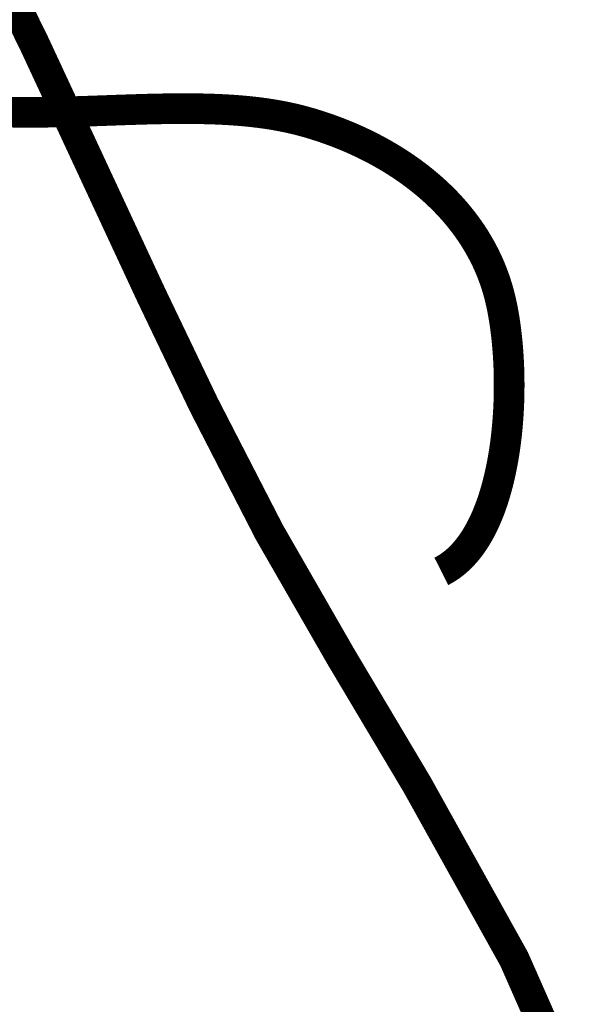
# Model space of a CAD drawing. Header units: metres. Extents: x 149734 to 159069, y 372625 to 380601.
# Tile 24 of 30: x 157323 to 157395, y 377181 to 377307. Entities that reach past the tile are written whole.
import ezdxf

# ---------------------------------------------------------------- set-up
doc = ezdxf.new("R2010")
doc.units = ezdxf.units.M
doc.header["$MEASUREMENT"] = 0
doc.layers.add('Beeklopen', color=7, linetype='Continuous', true_color=0x5291a5)
doc.layers.add('waterlopen', color=7, linetype='Continuous', true_color=0x5291a5)

msp = doc.modelspace()

# ---------------------------------------------------------------- linework, layer by layer
at = {"layer": 'Beeklopen', "const_width": 3.9}
for points in [[(157393.1303759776, 377169.8892010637), (157385.534736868, 377187.130096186), (157373.2025881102, 377209.3141850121), (157363.5228847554, 377225.5905545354), (157354.4115625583, 377241.4535559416), (157346.0753055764, 377257.6782544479), (157339.3408500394, 377271.7499940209), (157324.4940452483, 377303.699904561), (157314.9521312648, 377323.1454296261), (157304.2045602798, 377340.7307981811), (157293.0780685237, 377362.1742691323), (157281.5382086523, 377383.5143980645), (157270.0500197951, 377406.1635260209), (157258.4240415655, 377427.4864312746), (157252.9469140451, 377438.8023834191)], [(157376.2684016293, 377236.4931385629), (157376.2952222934, 377236.506708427), (157376.321994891, 377236.5203713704), (157376.3487194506, 377236.5341272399), (157376.3753960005, 377236.5479758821), (157376.4020245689, 377236.5619171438), (157376.428605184, 377236.5759508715), (157376.4551378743, 377236.590076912), (157376.481622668, 377236.604295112), (157376.5080595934, 377236.6186053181), (157376.5344486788, 377236.6330073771), (157376.5607899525, 377236.6475011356), (157376.5870834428, 377236.6620864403), (157376.613329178, 377236.6767631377), (157376.6395271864, 377236.6915310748), (157376.6656774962, 377236.7063900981), (157376.6917801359, 377236.7213400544), (157376.7178351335, 377236.7363807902), (157376.7438425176, 377236.7515121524), (157376.7698023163, 377236.7667339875), (157376.795714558, 377236.7820461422), (157376.8215792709, 377236.7974484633), (157376.8473964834, 377236.8129407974), (157376.8731662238, 377236.8285229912), (157376.8988885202, 377236.8441948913), (157376.9245634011, 377236.8599563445), (157376.9501908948, 377236.8758071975), (157376.9757710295, 377236.8917472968), (157377.0013038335, 377236.9077764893), (157377.0267893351, 377236.9238946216), (157377.0522275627, 377236.9401015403), (157377.0776185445, 377236.9563970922), (157377.1029623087, 377236.9727811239), (157377.1282588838, 377236.9892534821), (157377.153508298, 377237.0058140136), (157377.1787105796, 377237.0224625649), (157377.2038657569, 377237.0391989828), (157377.2289738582, 377237.0560231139), (157377.2540349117, 377237.0729348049), (157377.2790489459, 377237.0899339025), (157377.3040159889, 377237.1070202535), (157377.3289360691, 377237.1241937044), (157377.3538092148, 377237.141454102), (157377.3786354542, 377237.1588012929), (157377.4034148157, 377237.1762351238), (157377.4281473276, 377237.1937554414), (157377.4528330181, 377237.2113620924), (157377.4774719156, 377237.2290549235), (157377.5020640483, 377237.2468337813), (157377.5266094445, 377237.2646985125), (157377.5511081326, 377237.2826489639), (157377.5755601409, 377237.300684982), (157377.5999654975, 377237.3188064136), (157377.6243242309, 377237.3370131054), (157377.6486363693, 377237.355304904), (157377.672901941, 377237.3736816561), (157377.6971209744, 377237.3921432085), (157377.7212934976, 377237.4106894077), (157377.745419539, 377237.4293201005), (157377.769499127, 377237.4480351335), (157377.7935322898, 377237.4668343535), (157377.8175190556, 377237.4857176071), (157377.8414594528, 377237.504684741), (157377.8653535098, 377237.5237356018), (157377.8892012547, 377237.5428700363), (157377.9130027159, 377237.5620878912), (157377.9367579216, 377237.581389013), (157377.9604669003, 377237.6007732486), (157377.9841296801, 377237.6202404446), (157378.0077462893, 377237.6397904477), (157378.0313167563, 377237.6594231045), (157378.0548411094, 377237.6791382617), (157378.0783193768, 377237.6989357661), (157378.1017515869, 377237.7188154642), (157378.1251377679, 377237.7387772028), (157378.1484779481, 377237.7588208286), (157378.1717721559, 377237.7789461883), (157378.1950204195, 377237.7991531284), (157378.2182227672, 377237.8194414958), (157378.2413792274, 377237.8398111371), (157378.2644898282, 377237.8602618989), (157378.2875545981, 377237.880793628), (157378.3105735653, 377237.901406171), (157378.3335467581, 377237.9220993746), (157378.3564742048, 377237.9428730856), (157378.3793559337, 377237.9637271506), (157378.4021919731, 377237.9846614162), (157378.4249823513, 377238.0056757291), (157378.4477270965, 377238.0267699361), (157378.4704262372, 377238.0479438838), (157378.4930798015, 377238.0691974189), (157378.5156878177, 377238.090530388), (157378.5382503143, 377238.1119426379), (157378.5607673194, 377238.1334340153), (157378.5832388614, 377238.1550043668), (157378.6056649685, 377238.1766535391), (157378.6280456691, 377238.1983813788), (157378.6503809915, 377238.2201877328), (157378.6726709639, 377238.2420724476), (157378.6949156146, 377238.2640353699), (157378.717114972, 377238.2860763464), (157378.7392690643, 377238.3081952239), (157378.7613779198, 377238.3303918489), (157378.7834415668, 377238.3526660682), (157378.8054600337, 377238.3750177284), (157378.8274333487, 377238.3974466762), (157378.8493615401, 377238.4199527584), (157378.8712446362, 377238.4425358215), (157378.8930826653, 377238.4651957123), (157378.9148756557, 377238.4879322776), (157378.9366236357, 377238.5107453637), (157378.9583266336, 377238.5336348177), (157378.9799846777, 377238.556600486), (157379.0015977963, 377238.5796422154), (157379.0231660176, 377238.6027598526), (157379.0446893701, 377238.6259532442), (157379.0661678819, 377238.6492222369), (157379.0876015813, 377238.6725666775), (157379.1089904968, 377238.6959864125), (157379.1303346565, 377238.7194812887), (157379.1516340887, 377238.7430511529), (157379.1728888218, 377238.7666958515), (157379.194098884, 377238.7904152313), (157379.2363851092, 377238.8380774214), (157379.2784929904, 377238.8860364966), (157379.3204227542, 377238.9342912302), (157379.3621746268, 377238.9828403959), (157379.4037488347, 377239.031682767), (157379.4451456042, 377239.0808171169), (157379.4863651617, 377239.1302422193), (157379.5274077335, 377239.1799568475), (157379.5682735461, 377239.2299597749), (157379.6089628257, 377239.280249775), (157379.6494757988, 377239.3308256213), (157379.6898126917, 377239.3816860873), (157379.7299737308, 377239.4328299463), (157379.7699591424, 377239.4842559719), (157379.809769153, 377239.5359629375), (157379.8494039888, 377239.5879496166), (157379.8888638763, 377239.6402147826), (157379.9281490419, 377239.6927572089), (157379.9672597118, 377239.7455756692), (157380.0061961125, 377239.7986689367), (157380.0449584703, 377239.8520357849), (157380.0835470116, 377239.9056749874), (157380.1219619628, 377239.9595853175), (157380.1602035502, 377240.0137655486), (157380.1982720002, 377240.0682144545), (157380.2361675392, 377240.1229308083), (157380.2738903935, 377240.1779133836), (157380.3114407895, 377240.2331609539), (157380.3488189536, 377240.2886722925), (157380.3860251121, 377240.3444461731), (157380.4230594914, 377240.4004813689), (157380.4599223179, 377240.4567766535), (157380.4966138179, 377240.5133308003), (157380.5331342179, 377240.5701425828), (157380.5694837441, 377240.6272107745), (157380.605662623, 377240.6845341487), (157380.6416710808, 377240.742111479), (157380.6775093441, 377240.7999415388), (157380.7131776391, 377240.8580231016), (157380.7486761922, 377240.9163549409), (157380.7840052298, 377240.9749358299), (157380.8191649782, 377241.0337645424), (157380.8541556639, 377241.0928398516), (157380.8889775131, 377241.1521605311), (157380.9236307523, 377241.2117253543), (157380.9581156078, 377241.2715330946), (157380.992432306, 377241.3315825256), (157381.0265810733, 377241.3918724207), (157381.060562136, 377241.4524015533), (157381.0943757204, 377241.5131686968), (157381.1280220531, 377241.5741726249), (157381.1615013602, 377241.6354121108), (157381.1948138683, 377241.6968859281), (157381.2279598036, 377241.7585928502), (157381.2609393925, 377241.8205316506), (157381.2937528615, 377241.8827011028), (157381.3264004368, 377241.94509998), (157381.3588823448, 377242.007727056), (157381.3911988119, 377242.0705811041), (157381.4233500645, 377242.1336608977), (157381.455336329, 377242.1969652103), (157381.4871578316, 377242.2604928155), (157381.5188147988, 377242.3242424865), (157381.550307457, 377242.3882129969), (157381.5816360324, 377242.4524031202), (157381.6128007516, 377242.5168116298), (157381.6438018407, 377242.5814372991), (157381.6746395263, 377242.6462789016), (157381.7053140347, 377242.7113352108), (157381.7358255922, 377242.7766050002), (157381.7661744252, 377242.8420870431), (157381.7963607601, 377242.907780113), (157381.8263848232, 377242.9736829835), (157381.856246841, 377243.0397944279), (157381.8859470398, 377243.1061132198), (157381.9154856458, 377243.1726381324), (157381.9448628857, 377243.2393679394), (157381.9740789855, 377243.3063014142), (157382.0031341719, 377243.3734373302), (157382.0320286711, 377243.440774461), (157382.0607627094, 377243.5083115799), (157382.0893365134, 377243.5760474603), (157382.1177503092, 377243.6439808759), (157382.1460043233, 377243.7121106), (157382.1740987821, 377243.780435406), (157382.2020339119, 377243.8489540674), (157382.2298099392, 377243.9176653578), (157382.2574270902, 377243.9865680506), (157382.2848855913, 377244.0556609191), (157382.3121856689, 377244.1249427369), (157382.3393275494, 377244.1944122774), (157382.3663114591, 377244.264068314), (157382.3931376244, 377244.3339096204), (157382.4198062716, 377244.4039349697), (157382.4463176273, 377244.4741431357), (157382.4726719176, 377244.5445328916), (157382.498869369, 377244.615103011), (157382.5249102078, 377244.6858522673), (157382.5507946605, 377244.756779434), (157382.5765229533, 377244.8278832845), (157382.6020953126, 377244.8991625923), (157382.6275119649, 377244.9706161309), (157382.6527731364, 377245.0422426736), (157382.6778790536, 377245.114040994), (157382.7028299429, 377245.1860098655), (157382.7276260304, 377245.2581480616), (157382.7522675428, 377245.3304543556), (157382.7767547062, 377245.4029275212), (157382.8010877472, 377245.4755663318), (157382.8252668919, 377245.5483695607), (157382.849292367, 377245.6213359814), (157382.8731643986, 377245.6944643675), (157382.8968832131, 377245.7677534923), (157382.920449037, 377245.8412021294), (157382.9438620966, 377245.9148090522), (157382.9671226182, 377245.9885730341), (157382.9902308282, 377246.0624928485), (157383.0131869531, 377246.136567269), (157383.0359912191, 377246.2107950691), (157383.0586438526, 377246.2851750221), (157383.08114508, 377246.3597059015), (157383.1034951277, 377246.4343864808), (157383.125694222, 377246.5092155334), (157383.1477425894, 377246.5841918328), (157383.1696404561, 377246.6593141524), (157383.1913880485, 377246.7345812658), (157383.212985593, 377246.8099919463), (157383.234433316, 377246.8855449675), (157383.2557314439, 377246.9612391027), (157383.2768802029, 377247.0370731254), (157383.2978798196, 377247.1130458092), (157383.3187305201, 377247.1891559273), (157383.339432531, 377247.2654022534), (157383.3599860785, 377247.3417835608), (157383.3803913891, 377247.4182986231), (157383.4006486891, 377247.4949462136), (157383.4207582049, 377247.5717251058), (157383.4407201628, 377247.6486340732), (157383.4605347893, 377247.7256718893), (157383.4802023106, 377247.8028373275), (157383.4997229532, 377247.8801291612), (157383.5190969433, 377247.9575461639), (157383.5383245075, 377248.0350871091), (157383.5574058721, 377248.1127507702), (157383.5763412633, 377248.1905359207), (157383.5951309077, 377248.268441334), (157383.6137750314, 377248.3464657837), (157383.6322738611, 377248.424608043), (157383.6506276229, 377248.5028668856), (157383.6688365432, 377248.5812410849), (157383.6869008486, 377248.6597294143), (157383.7048207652, 377248.7383306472), (157383.7225965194, 377248.8170435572), (157383.7402283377, 377248.8958669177), (157383.7577164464, 377248.9747995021), (157383.7750610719, 377249.0538400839), (157383.7922624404, 377249.1329874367), (157383.8093207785, 377249.2122403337), (157383.8262363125, 377249.2915975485), (157383.8430092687, 377249.3710578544), (157383.8596398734, 377249.4506200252), (157383.8761283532, 377249.530282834), (157383.8924749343, 377249.6100450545), (157383.9086798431, 377249.68990546), (157383.924743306, 377249.769862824), (157383.9406655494, 377249.8499159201), (157383.9564467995, 377249.9300635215), (157383.9720872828, 377250.0103044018), (157383.9875872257, 377250.0906373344), (157384.0029468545, 377250.1710610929), (157384.0181663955, 377250.2515744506), (157384.0332460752, 377250.332176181), (157384.0481861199, 377250.4128650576), (157384.062986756, 377250.4936398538), (157384.0776482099, 377250.5744993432), (157384.0921707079, 377250.655442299), (157384.1065544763, 377250.7364674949), (157384.1207997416, 377250.8175737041), (157384.1349067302, 377250.8987597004), (157384.1488756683, 377250.9800242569), (157384.1627067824, 377251.0613661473), (157384.1764002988, 377251.142784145), (157384.1899564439, 377251.2242770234), (157384.2033754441, 377251.305843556), (157384.2166575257, 377251.3874825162), (157384.2298029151, 377251.4691926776), (157384.2428118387, 377251.5509728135), (157384.2556845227, 377251.6328216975), (157384.2684211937, 377251.7147381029), (157384.281022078, 377251.7967208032), (157384.2934874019, 377251.8787685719), (157384.3058173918, 377251.9608801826), (157384.318012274, 377252.0430544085), (157384.330072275, 377252.1252900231), (157384.3419976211, 377252.2075858), (157384.3537885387, 377252.2899405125), (157384.3654452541, 377252.3723529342), (157384.3769679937, 377252.4548218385), (157384.3883569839, 377252.5373459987), (157384.3996124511, 377252.6199241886), (157384.4107346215, 377252.7025551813), (157384.4217237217, 377252.7852377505), (157384.4325799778, 377252.8679706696), (157384.4433036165, 377252.950752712), (157384.4538948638, 377253.0335826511), (157384.4643539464, 377253.1164592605), (157384.4746810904, 377253.1993813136), (157384.4848765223, 377253.2823475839), (157384.4949404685, 377253.3653568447), (157384.5048731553, 377253.4484078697), (157384.5146748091, 377253.5314994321), (157384.5243456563, 377253.6146303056), (157384.5338859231, 377253.6977992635), (157384.5432958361, 377253.7810050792), (157384.5525756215, 377253.8642465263), (157384.5617255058, 377253.9475223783), (157384.5707457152, 377254.0308314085), (157384.5796364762, 377254.1141723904), (157384.5883980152, 377254.1975440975), (157384.5970305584, 377254.2809453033), (157384.6055343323, 377254.3643747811), (157384.6139095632, 377254.4478313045), (157384.6221564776, 377254.5313136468), (157384.6302753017, 377254.6148205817), (157384.6382662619, 377254.6983508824), (157384.6461295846, 377254.7819033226), (157384.6538654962, 377254.8654766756), (157384.6614742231, 377254.9490697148), (157384.6689559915, 377255.0326812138), (157384.676311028, 377255.1163099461), (157384.6835395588, 377255.1999546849), (157384.6906418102, 377255.2836142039), (157384.6976180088, 377255.3672872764), (157384.7044683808, 377255.450972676), (157384.7111931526, 377255.5346691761), (157384.7177925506, 377255.6183755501), (157384.7242668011, 377255.7020905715), (157384.7306161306, 377255.7858130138), (157384.7368407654, 377255.8695416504), (157384.7429409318, 377255.9532752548), (157384.7489168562, 377256.0370126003), (157384.754768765, 377256.1207524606), (157384.7604968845, 377256.204493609), (157384.7661014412, 377256.288234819), (157384.7715826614, 377256.371974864), (157384.7769407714, 377256.4557125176), (157384.7821759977, 377256.5394465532), (157384.7872885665, 377256.6231757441), (157384.7922787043, 377256.706898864), (157384.7971466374, 377256.7906146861), (157384.8018925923, 377256.8743219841), (157384.8065167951, 377256.9580195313), (157384.8110194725, 377257.0417061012), (157384.8154008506, 377257.1253804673), (157384.8196611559, 377257.209041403), (157384.8238006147, 377257.2926876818), (157384.8278194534, 377257.3763180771), (157384.8317178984, 377257.4599313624), (157384.835496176, 377257.5435263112), (157384.8391545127, 377257.6271016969), (157384.8426931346, 377257.7106562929), (157384.8461122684, 377257.7941888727), (157384.8494121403, 377257.8776982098), (157384.8525929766, 377257.9611830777), (157384.8556550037, 377258.0446422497), (157384.8585984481, 377258.1280744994), (157384.8614235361, 377258.2114786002), (157384.864130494, 377258.2948533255), (157384.8667195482, 377258.3781974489), (157384.8691909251, 377258.4615097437), (157384.8715448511, 377258.5447889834), (157384.8737815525, 377258.6280339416), (157384.8759012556, 377258.7112433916), (157384.8779041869, 377258.7944161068), (157384.8797905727, 377258.8775508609), (157384.8815606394, 377258.9606464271), (157384.8832146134, 377259.043701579), (157384.884752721, 377259.1267150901), (157384.8861751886, 377259.2096857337), (157384.8874822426, 377259.2926122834), (157384.8886741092, 377259.3754935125), (157384.889751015, 377259.4583281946), (157384.8907131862, 377259.5411151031), (157384.8915608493, 377259.6238530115), (157384.8922942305, 377259.7065406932), (157384.8929135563, 377259.7891769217), (157384.8934190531, 377259.8717604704), (157384.8938109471, 377259.9542901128), (157384.8940894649, 377260.0367646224), (157384.8942548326, 377260.1191827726), (157384.8943072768, 377260.2015433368), (157384.8942470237, 377260.2838450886), (157384.8940742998, 377260.3660868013), (157384.8937893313, 377260.4482672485), (157384.8933923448, 377260.5303852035), (157384.8928835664, 377260.6124394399), (157384.8922632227, 377260.6944287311), (157384.89153154, 377260.7763518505), (157384.8906887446, 377260.8582075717), (157384.889735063, 377260.9399946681), (157384.8886707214, 377261.0217119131), (157384.8874959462, 377261.1033580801), (157384.8862109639, 377261.1849319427), (157384.8848160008, 377261.2664322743), (157384.8833112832, 377261.3478578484), (157384.8816970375, 377261.4292074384), (157384.8799734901, 377261.5104798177), (157384.8781408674, 377261.5916737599), (157384.8761993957, 377261.6727880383), (157384.8741493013, 377261.7538214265), (157384.8719908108, 377261.8347726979), (157384.8697241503, 377261.915640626), (157384.8673495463, 377261.9964239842), (157384.8648672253, 377262.0771215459), (157384.8622774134, 377262.1577320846), (157384.8595803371, 377262.2382543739), (157384.8567762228, 377262.318687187), (157384.8538652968, 377262.3990292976), (157384.8508477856, 377262.4792794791), (157384.8477239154, 377262.5594365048), (157384.8444939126, 377262.6394991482), (157384.8411580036, 377262.719466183), (157384.8377164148, 377262.7993363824), (157384.8341693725, 377262.8791085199), (157384.8305171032, 377262.958781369), (157384.8267598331, 377263.0383537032), (157384.8228977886, 377263.1178242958), (157384.8189311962, 377263.1971919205), (157384.8148602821, 377263.2764553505), (157384.8106852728, 377263.3556133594), (157384.8064063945, 377263.4346647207), (157384.8020238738, 377263.5136082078), (157384.7975379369, 377263.592442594), (157384.7929488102, 377263.671166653), (157384.7882567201, 377263.7497791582), (157384.783461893, 377263.828278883), (157384.7785645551, 377263.9066646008), (157384.773564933, 377263.9849350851), (157384.7684632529, 377264.0630891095), (157384.7632597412, 377264.1411254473), (157384.7579546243, 377264.219042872), (157384.7525481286, 377264.296840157), (157384.7470404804, 377264.3745160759), (157384.7414319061, 377264.452069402), (157384.735722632, 377264.5294989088), (157384.7299128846, 377264.6068033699), (157384.7240028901, 377264.6839815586), (157384.717992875, 377264.7610322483), (157384.7118830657, 377264.8379542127), (157384.7056736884, 377264.914746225), (157384.6993649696, 377264.9914070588), (157384.6929571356, 377265.0679354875), (157384.6864504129, 377265.1443302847), (157384.6798450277, 377265.2205902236), (157384.6731412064, 377265.2967140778), (157384.6663391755, 377265.3727006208), (157384.6594391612, 377265.448548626), (157384.6524413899, 377265.5242568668), (157384.6453460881, 377265.5998241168), (157384.638153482, 377265.6752491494), (157384.6308637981, 377265.750530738), (157384.6234772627, 377265.825667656), (157384.6159941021, 377265.900658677), (157384.6084145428, 377265.9755025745), (157384.6007388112, 377266.0501981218), (157384.5929671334, 377266.1247440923), (157384.5850997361, 377266.1991392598), (157384.5771368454, 377266.2733823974), (157384.5690786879, 377266.3474722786), (157384.5609254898, 377266.4214076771), (157384.5526774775, 377266.4951873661), (157384.5443348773, 377266.5688101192), (157384.5358979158, 377266.6422747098), (157384.5273668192, 377266.7155799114), (157384.5187418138, 377266.7887244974), (157384.5100231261, 377266.8617072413), (157384.5012109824, 377266.9345269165), (157384.4923056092, 377267.0071822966), (157384.4833072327, 377267.0796721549), (157384.4742160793, 377267.1519952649), (157384.4650323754, 377267.2241504), (157384.4557563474, 377267.2961363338), (157384.4463882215, 377267.3679518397), (157384.4369282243, 377267.4395956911), (157384.4273765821, 377267.5110666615), (157384.4177335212, 377267.5823635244), (157384.407999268, 377267.6534850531), (157384.3981740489, 377267.7244300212), (157384.3882580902, 377267.7951972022), (157384.3782516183, 377267.8657853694), (157384.3681548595, 377267.9361932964), (157384.3579680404, 377268.0064197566), (157384.3476913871, 377268.0764635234), (157384.3373251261, 377268.1463233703), (157384.3268694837, 377268.2159980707), (157384.3163246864, 377268.2854863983), (157384.3056909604, 377268.3547871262), (157384.2949685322, 377268.4238990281), (157384.2841576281, 377268.4928208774), (157384.2732584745, 377268.5615514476), (157384.2622712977, 377268.630089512), (157384.2511963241, 377268.6984338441), (157384.2400337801, 377268.7665832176), (157384.2287838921, 377268.8345364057), (157384.2174468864, 377268.9022921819), (157384.2060229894, 377268.9698493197), (157384.1945124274, 377269.0372065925), (157384.1829154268, 377269.1043627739), (157384.1712322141, 377269.1713166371), (157384.1594630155, 377269.2380669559), (157384.1476080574, 377269.3046125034), (157384.1356675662, 377269.3709520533), (157384.1236417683, 377269.4370843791), (157384.11153089, 377269.503008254), (157384.0993351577, 377269.5687224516), (157384.0870547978, 377269.6342257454), (157384.0746900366, 377269.6995169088), (157384.0622411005, 377269.7645947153), (157384.0497082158, 377269.8294579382), (157384.037091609, 377269.8941053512), (157384.0243915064, 377269.9585357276), (157384.0116081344, 377270.0227478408), (157383.9987417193, 377270.0867404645), (157383.9857924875, 377270.150512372), (157383.9727606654, 377270.2140623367), (157383.9596464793, 377270.2773891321), (157383.9464501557, 377270.3404915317), (157383.9331719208, 377270.403368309), (157383.919812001, 377270.4660182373), (157383.9063706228, 377270.5284400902), (157383.8928480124, 377270.5906326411), (157383.8792443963, 377270.6525946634), (157383.8655600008, 377270.7143249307), (157383.8517950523, 377270.7758222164), (157383.8379497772, 377270.8370852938), (157383.8240244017, 377270.8981129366), (157383.8100191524, 377270.958903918), (157383.7959342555, 377271.0194570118), (157383.7817699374, 377271.0797709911), (157383.7675264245, 377271.1398446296), (157383.7532039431, 377271.1996767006), (157383.7388027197, 377271.2592659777), (157383.7243229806, 377271.3186112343), (157383.7097649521, 377271.3777112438), (157383.6951288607, 377271.4365647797), (157383.6804149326, 377271.4951706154), (157383.6656233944, 377271.5535275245), (157383.6507544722, 377271.6116342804), (157383.6358083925, 377271.6694896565), (157383.6207853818, 377271.7270924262), (157383.6056856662, 377271.7844413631), (157383.5874312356, 377271.8528158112), (157383.5689993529, 377271.9210917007), (157383.5503903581, 377271.989269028), (157383.5316045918, 377272.0573477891), (157383.5126423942, 377272.1253279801), (157383.4935041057, 377272.1932095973), (157383.4741900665, 377272.2609926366), (157383.4547006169, 377272.3286770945), (157383.4350360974, 377272.3962629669), (157383.4151968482, 377272.4637502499), (157383.3951832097, 377272.5311389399), (157383.3749955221, 377272.5984290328), (157383.3546341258, 377272.665620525), (157383.3340993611, 377272.7327134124), (157383.3133915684, 377272.7997076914), (157383.2925110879, 377272.8666033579), (157383.27145826, 377272.9334004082), (157383.250233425, 377273.0000988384), (157383.2288369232, 377273.0666986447), (157383.2072690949, 377273.1331998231), (157383.1855302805, 377273.19960237), (157383.1636208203, 377273.2659062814), (157383.1415410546, 377273.3321115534), (157383.1192913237, 377273.3982181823), (157383.096871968, 377273.464226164), (157383.0742833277, 377273.530135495), (157383.0515257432, 377273.5959461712), (157383.0285995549, 377273.6616581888), (157383.0055051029, 377273.727271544), (157382.9822427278, 377273.7927862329), (157382.9588127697, 377273.8582022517), (157382.935215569, 377273.9235195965), (157382.911451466, 377273.9887382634), (157382.8875208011, 377274.0538582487), (157382.8634239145, 377274.1188795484), (157382.8391611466, 377274.1838021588), (157382.8147328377, 377274.2486260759), (157382.7901393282, 377274.3133512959), (157382.7653809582, 377274.3779778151), (157382.7404580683, 377274.4425056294), (157382.7153709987, 377274.5069347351), (157382.6901200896, 377274.5712651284), (157382.6647056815, 377274.6354968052), (157382.6391281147, 377274.699629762), (157382.6133877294, 377274.7636639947), (157382.5874848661, 377274.8275994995), (157382.5614198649, 377274.8914362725), (157382.5351930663, 377274.9551743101), (157382.5088048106, 377275.0188136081), (157382.482255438, 377275.0823541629), (157382.4555452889, 377275.1457959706), (157382.4286747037, 377275.2091390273), (157382.4016440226, 377275.2723833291), (157382.374453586, 377275.3355288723), (157382.3471037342, 377275.398575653), (157382.3195948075, 377275.4615236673), (157382.2919271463, 377275.5243729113), (157382.2641010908, 377275.5871233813), (157382.2361169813, 377275.6497750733), (157382.2079751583, 377275.7123279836), (157382.179675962, 377275.7747821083), (157382.1512197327, 377275.8371374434), (157382.1226068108, 377275.8993939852), (157382.0938375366, 377275.9615517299), (157382.0649122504, 377276.0236106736), (157382.0358312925, 377276.0855708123), (157382.0065950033, 377276.1474321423), (157381.977203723, 377276.2091946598), (157381.9476577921, 377276.2708583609), (157381.9179575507, 377276.3324232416), (157381.8881033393, 377276.3938892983), (157381.8580954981, 377276.455256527), (157381.8279343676, 377276.5165249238), (157381.7976202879, 377276.577694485), (157381.7671535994, 377276.6387652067), (157381.7365346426, 377276.6997370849), (157381.7057637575, 377276.760610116), (157381.6748412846, 377276.821384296), (157381.6437675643, 377276.882059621), (157381.6125429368, 377276.9426360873), (157381.5811677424, 377277.003113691), (157381.5496423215, 377277.0634924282), (157381.5179670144, 377277.1237722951), (157381.4861421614, 377277.1839532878), (157381.4541681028, 377277.2440354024), (157381.422045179, 377277.3040186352), (157381.3897737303, 377277.3639029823), (157381.357354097, 377277.4236884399), (157381.3247866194, 377277.483375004), (157381.2920716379, 377277.5429626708), (157381.2592094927, 377277.6024514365), (157381.2262005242, 377277.6618412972), (157381.1930450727, 377277.7211322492), (157381.1597434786, 377277.7803242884), (157381.1262960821, 377277.8394174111), (157381.0927032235, 377277.8984116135), (157381.0589652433, 377277.9573068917), (157381.0250824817, 377278.0161032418), (157380.991055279, 377278.0748006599), (157380.9568839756, 377278.1333991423), (157380.9225689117, 377278.1918986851), (157380.8881104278, 377278.2502992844), (157380.8535088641, 377278.3086009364), (157380.8187645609, 377278.3668036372), (157380.7838778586, 377278.424907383), (157380.7488490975, 377278.4829121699), (157380.7136786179, 377278.5408179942), (157380.6783667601, 377278.5986248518), (157380.6429138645, 377278.656332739), (157380.6073202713, 377278.713941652), (157380.571586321, 377278.7714515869), (157380.5357123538, 377278.8288625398), (157380.49969871, 377278.8861745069), (157380.4635457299, 377278.9433874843), (157380.427253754, 377279.0005014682), (157380.3908231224, 377279.0575164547), (157380.3542541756, 377279.11443244), (157380.3175472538, 377279.1712494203), (157380.2807026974, 377279.2279673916), (157380.2437208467, 377279.2845863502), (157380.206602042, 377279.3411062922), (157380.1693466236, 377279.3975272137), (157380.1319549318, 377279.4538491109), (157380.0944273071, 377279.5100719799), (157380.0567640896, 377279.5661958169), (157380.0189656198, 377279.622220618), (157379.9810322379, 377279.6781463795), (157379.9429642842, 377279.7339730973), (157379.9047620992, 377279.7897007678), (157379.866426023, 377279.845329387), (157379.8279563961, 377279.9008589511), (157379.7893535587, 377279.9562894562), (157379.7506178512, 377280.0116208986), (157379.7117496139, 377280.0668532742), (157379.672749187, 377280.1219865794), (157379.6336169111, 377280.1770208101), (157379.5943531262, 377280.2319559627), (157379.5549581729, 377280.2867920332), (157379.5154323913, 377280.3415290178), (157379.4757761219, 377280.3961669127), (157379.4359897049, 377280.4507057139), (157379.3960734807, 377280.5051454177), (157379.3560277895, 377280.5594860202), (157379.3158529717, 377280.6137275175), (157379.2755493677, 377280.6678699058), (157379.2351173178, 377280.7219131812), (157379.1945571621, 377280.77585734), (157379.1538692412, 377280.8297023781), (157379.1130538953, 377280.8834482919), (157379.0721114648, 377280.9370950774), (157379.0310422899, 377280.9906427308), (157378.9898467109, 377281.0440912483), (157378.9485250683, 377281.0974406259), (157378.9070777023, 377281.1506908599), (157378.8655049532, 377281.2038419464), (157378.8238071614, 377281.2568938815), (157378.7819846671, 377281.3098466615), (157378.7400378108, 377281.3627002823), (157378.6979669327, 377281.4154547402), (157378.6557723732, 377281.4681100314), (157378.6134544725, 377281.5206661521), (157378.571013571, 377281.5731230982), (157378.528450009, 377281.625480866), (157378.4857641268, 377281.6777394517), (157378.4429562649, 377281.7298988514), (157378.4000267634, 377281.7819590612), (157378.3569759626, 377281.8339200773), (157378.3138042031, 377281.8857818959), (157378.2705118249, 377281.9375445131), (157378.2270991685, 377281.989207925), (157378.1835665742, 377282.0407721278), (157378.1399143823, 377282.0922371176), (157378.0961429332, 377282.1436028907), (157378.052252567, 377282.1948694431), (157378.0082436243, 377282.246036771), (157377.9641164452, 377282.2971048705), (157377.9198713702, 377282.3480737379), (157377.8755087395, 377282.3989433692), (157377.8310288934, 377282.4497137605), (157377.7864321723, 377282.5003849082), (157377.7417189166, 377282.5509568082), (157377.6968894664, 377282.6014294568), (157377.6519441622, 377282.6518028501), (157377.6068833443, 377282.7020769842), (157377.5617073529, 377282.7522518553), (157377.5164165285, 377282.8023274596), (157377.4710112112, 377282.8523037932), (157377.4254917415, 377282.9021808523), (157377.3798584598, 377282.9519586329), (157377.3341117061, 377283.0016371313), (157377.288251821, 377283.0512163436), (157377.2422791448, 377283.1006962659), (157377.1961940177, 377283.1500768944), (157377.1499967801, 377283.1993582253), (157377.1036877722, 377283.2485402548), (157377.0572673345, 377283.2976229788), (157377.0107358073, 377283.3466063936), (157376.9640935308, 377283.3954904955), (157376.9173408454, 377283.4442752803), (157376.8704780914, 377283.4929607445), (157376.8235056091, 377283.5415468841), (157376.7764237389, 377283.5900336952), (157376.729232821, 377283.638421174), (157376.6819331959, 377283.6867093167), (157376.6345252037, 377283.7348981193), (157376.5870091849, 377283.7829875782), (157376.5393854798, 377283.8309776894), (157376.4916544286, 377283.878868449), (157376.4438163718, 377283.9266598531), (157376.3958716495, 377283.9743518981), (157376.3478206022, 377284.02194458), (157376.2996635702, 377284.0694378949), (157376.2514008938, 377284.116831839), (157376.2030329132, 377284.1641264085), (157376.1545599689, 377284.2113215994), (157376.1059824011, 377284.258417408), (157376.0573005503, 377284.3054138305), (157376.0085147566, 377284.3523108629), (157375.9596253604, 377284.3991085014), (157375.9106327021, 377284.4458067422), (157375.8615371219, 377284.4924055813), (157375.8123389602, 377284.5389050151), (157375.7630385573, 377284.5853050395), (157375.7136362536, 377284.6316056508), (157375.6641323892, 377284.6778068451), (157375.6145273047, 377284.7239086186), (157375.5648213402, 377284.7699109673), (157375.5150148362, 377284.8158138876), (157375.4651081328, 377284.8616173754), (157375.4151015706, 377284.907321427), (157375.3649954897, 377284.9529260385), (157375.3147902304, 377284.9984312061), (157375.2644861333, 377285.0438369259), (157375.2140835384, 377285.089143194), (157375.1635827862, 377285.1343500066), (157375.112984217, 377285.1794573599), (157375.0622881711, 377285.2244652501), (157375.0114949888, 377285.2693736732), (157374.9606050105, 377285.3141826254), (157374.9096185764, 377285.3588921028), (157374.8585360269, 377285.4035021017), (157374.8073577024, 377285.4480126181), (157374.756083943, 377285.4924236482), (157374.7047150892, 377285.5367351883), (157374.6532514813, 377285.5809472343), (157374.6016934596, 377285.6250597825), (157374.5500413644, 377285.669072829), (157374.4982955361, 377285.7129863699), (157374.4464563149, 377285.7568004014), (157374.3945240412, 377285.8005149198), (157374.3424990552, 377285.8441299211), (157374.2903816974, 377285.8876454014), (157374.2381723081, 377285.9310613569), (157374.1858712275, 377285.9743777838), (157374.1334787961, 377286.0175946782), (157374.080995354, 377286.0607120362), (157374.0284212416, 377286.1037298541), (157373.9757567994, 377286.1466481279), (157373.9230023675, 377286.1894668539), (157373.8701582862, 377286.2321860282), (157373.817224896, 377286.2748056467), (157373.7642025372, 377286.317325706), (157373.71109155, 377286.3597462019), (157373.6578922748, 377286.4020671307), (157373.6046050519, 377286.4442884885), (157373.5512302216, 377286.4864102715), (157373.4977681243, 377286.5284324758), (157373.4442191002, 377286.5703550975), (157373.3905834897, 377286.6121781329), (157373.3368616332, 377286.653901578), (157373.2830538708, 377286.6955254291), (157373.2291605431, 377286.7370496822), (157373.1751819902, 377286.7784743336), (157373.1211185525, 377286.8197993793), (157373.0669705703, 377286.8610248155), (157373.012738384, 377286.9021506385), (157372.9584223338, 377286.9431768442), (157372.9040227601, 377286.9841034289), (157372.8495400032, 377287.0249303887), (157372.7949744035, 377287.0656577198), (157372.7403263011, 377287.1062854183), (157372.6855960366, 377287.1468134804), (157372.6307839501, 377287.1872419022), (157372.5758903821, 377287.2275706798), (157372.5209156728, 377287.2677998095), (157372.4658601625, 377287.3079292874), (157372.4107241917, 377287.3479591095), (157372.3555081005, 377287.3878892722), (157372.3002122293, 377287.4277197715), (157372.2448369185, 377287.4674506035), (157372.1893825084, 377287.5070817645), (157372.1338493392, 377287.5466132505), (157372.0782377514, 377287.5860450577), (157372.0225480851, 377287.6253771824), (157371.9667806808, 377287.6646096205), (157371.9109358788, 377287.7037423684), (157371.8550140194, 377287.742775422), (157371.7990154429, 377287.7817087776), (157371.7429404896, 377287.8205424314), (157371.6867894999, 377287.8592763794), (157371.6305628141, 377287.8979106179), (157371.5742607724, 377287.9364451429), (157371.5178837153, 377287.9748799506), (157371.4614319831, 377288.0132150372), (157371.404905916, 377288.0514503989), (157371.3483058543, 377288.0895860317), (157371.2916321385, 377288.1276219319), (157371.2348851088, 377288.1655580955), (157371.1780651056, 377288.2033945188), (157371.1211724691, 377288.2411311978), (157371.0642075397, 377288.2787681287), (157371.0071706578, 377288.3163053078), (157370.9500621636, 377288.353742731), (157370.8928823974, 377288.3910803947), (157370.8356316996, 377288.4283182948), (157370.7783104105, 377288.4654564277), (157370.7209188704, 377288.5024947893), (157370.6634574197, 377288.5394333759), (157370.6059263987, 377288.5762721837), (157370.5483261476, 377288.6130112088), (157370.4906570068, 377288.6496504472), (157370.4329193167, 377288.6861898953), (157370.3751134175, 377288.7226295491), (157370.3172396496, 377288.7589694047), (157370.2592983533, 377288.7952094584), (157370.2012898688, 377288.8313497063), (157370.1432145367, 377288.8673901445), (157370.0850726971, 377288.9033307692), (157370.0268646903, 377288.9391715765), (157369.9685908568, 377288.9749125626), (157369.9102515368, 377289.0105537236), (157369.8518470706, 377289.0460950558), (157369.7933777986, 377289.0815365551), (157369.7348440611, 377289.1168782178), (157369.6762461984, 377289.15212004), (157369.6175845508, 377289.187262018), (157369.5588594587, 377289.2223041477), (157369.5000712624, 377289.2572464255), (157369.4412203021, 377289.2920888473), (157369.3823069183, 377289.3268314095), (157369.3233314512, 377289.3614741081), (157369.2642942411, 377289.3960169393), (157369.2051956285, 377289.4304598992), (157369.1460359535, 377289.464802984), (157369.0868155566, 377289.4990461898), (157369.027534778, 377289.5331895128), (157368.968193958, 377289.5672329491), (157368.9087934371, 377289.601176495), (157368.8493335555, 377289.6350201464), (157368.7898146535, 377289.6687638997), (157368.7302370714, 377289.7024077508), (157368.6706011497, 377289.7359516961), (157368.6109072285, 377289.7693957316), (157368.5511556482, 377289.8027398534), (157368.4913467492, 377289.8359840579), (157368.4314808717, 377289.869128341), (157368.3715583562, 377289.9021726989), (157368.3115795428, 377289.9351171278), (157368.2515447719, 377289.9679616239), (157368.1914543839, 377290.0007061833), (157368.1313087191, 377290.0333508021), (157368.0711081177, 377290.0658954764), (157368.0108529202, 377290.0983402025), (157367.9505434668, 377290.1306849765), (157367.8901800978, 377290.1629297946), (157367.8297631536, 377290.1950746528), (157367.7692929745, 377290.2271195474), (157367.7087699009, 377290.2590644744), (157367.6481942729, 377290.2909094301), (157367.5875664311, 377290.3226544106), (157367.5268867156, 377290.354299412), (157367.4661554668, 377290.3858444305), (157367.405373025, 377290.4172894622), (157367.3445397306, 377290.4486345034), (157367.2836559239, 377290.4798795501), (157367.2227219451, 377290.5110245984), (157367.1617381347, 377290.5420696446), (157367.1007048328, 377290.5730146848), (157367.03962238, 377290.6038597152), (157366.9784911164, 377290.6346047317), (157366.9173113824, 377290.6652497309), (157366.8560835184, 377290.6957947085), (157366.7948078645, 377290.7262396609), (157366.7334847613, 377290.7565845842), (157366.6721145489, 377290.7868294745), (157366.6106975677, 377290.8169743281), (157366.549234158, 377290.8470191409), (157366.4877246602, 377290.8769639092), (157366.4261694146, 377290.9068086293), (157366.3645687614, 377290.9365532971), (157366.3029230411, 377290.9661979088), (157366.2412325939, 377290.9957424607), (157366.1794977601, 377291.0251869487), (157366.1177188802, 377291.0545313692), (157366.0558962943, 377291.0837757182), (157365.9940303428, 377291.1129199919), (157365.9321213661, 377291.1419641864), (157365.8701697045, 377291.170908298), (157365.8081756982, 377291.1997523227), (157365.7461396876, 377291.2284962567), (157365.6840620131, 377291.2571400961), (157365.6219430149, 377291.2856838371), (157365.5597830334, 377291.3141274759), (157365.4975824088, 377291.3424710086), (157365.4353414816, 377291.3707144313), (157365.373060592, 377291.3988577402), (157365.3107400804, 377291.4269009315), (157365.2483802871, 377291.4548440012), (157365.1859815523, 377291.4826869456), (157365.1235442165, 377291.5104297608), (157365.0610686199, 377291.5380724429), (157364.9985551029, 377291.5656149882), (157364.9360040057, 377291.5930573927), (157364.8734156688, 377291.6203996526), (157364.8107904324, 377291.647641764), (157364.7481286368, 377291.6747837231), (157364.6854306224, 377291.7018255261), (157364.6226967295, 377291.7287671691), (157364.5599272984, 377291.7556086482), (157364.4971226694, 377291.7823499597), (157364.434283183, 377291.8089910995), (157364.3714091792, 377291.835532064), (157364.3085009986, 377291.8619728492), (157364.2455589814, 377291.8883134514), (157364.182583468, 377291.9145538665), (157364.1195747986, 377291.9406940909), (157364.0565333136, 377291.9667341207), (157363.9934593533, 377291.9926739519), (157363.930353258, 377292.0185135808), (157363.8672153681, 377292.0442530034), (157363.8040460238, 377292.0698922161), (157363.7408455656, 377292.0954312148), (157363.6776143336, 377292.1208699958), (157363.6143526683, 377292.1462085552), (157363.55106091, 377292.1714468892), (157363.4877393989, 377292.1965849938), (157363.4243884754, 377292.2216228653), (157363.3610084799, 377292.2465604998), (157363.2975997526, 377292.2713978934), (157363.2341626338, 377292.2961350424), (157363.1706974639, 377292.3207719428), (157363.1072045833, 377292.3453085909), (157363.0436843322, 377292.3697449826), (157362.9801370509, 377292.3940811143), (157362.9165630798, 377292.418316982), (157362.8529627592, 377292.4424525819), (157362.7893364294, 377292.4664879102), (157362.7256844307, 377292.490422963), (157362.6620071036, 377292.5142577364), (157362.5983047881, 377292.5379922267), (157362.5345778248, 377292.5616264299), (157362.4708265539, 377292.5851603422), (157362.4070513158, 377292.6085939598), (157362.3432524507, 377292.6319272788), (157362.279430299, 377292.6551602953), (157362.215585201, 377292.6782930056), (157362.151717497, 377292.7013254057), (157362.0878275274, 377292.7242574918), (157362.0239156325, 377292.74708926), (157361.9599821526, 377292.7698207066), (157361.8960274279, 377292.7924518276), (157361.8320517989, 377292.8149826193), (157361.7680556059, 377292.8374130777), (157361.7040391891, 377292.859743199), (157361.640002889, 377292.8819729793), (157361.5759470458, 377292.9041024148), (157361.5118719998, 377292.9261315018), (157361.4477780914, 377292.9480602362), (157361.3836656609, 377292.9698886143), (157361.3195350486, 377292.9916166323), (157361.2553865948, 377293.0132442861), (157361.1912206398, 377293.0347715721), (157361.1270375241, 377293.0561984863), (157361.0628375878, 377293.0775250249), (157360.9986211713, 377293.0987511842), (157360.934388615, 377293.1198769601), (157360.8701402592, 377293.1409023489), (157360.8058764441, 377293.1618273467), (157360.7415975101, 377293.1826519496), (157360.6773037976, 377293.2033761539), (157360.6129956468, 377293.2239999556), (157360.5486733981, 377293.244523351), (157360.4843373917, 377293.264946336), (157360.4199879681, 377293.2852689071), (157360.3556254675, 377293.3054910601), (157360.2912502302, 377293.3256127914), (157360.2268625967, 377293.3456340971), (157360.1624629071, 377293.3655549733), (157360.0980515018, 377293.3853754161), (157360.0336287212, 377293.4050954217), (157359.9691949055, 377293.4247149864), (157359.9047503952, 377293.444234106), (157359.8402955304, 377293.463652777), (157359.7758306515, 377293.4829709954), (157359.7113560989, 377293.5021887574), (157359.6468722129, 377293.5213060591), (157359.5823793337, 377293.5403228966), (157359.5178778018, 377293.5592392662), (157359.4533679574, 377293.5780551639), (157359.3888501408, 377293.596770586), (157359.3243246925, 377293.6153855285), (157359.2597919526, 377293.6338999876), (157359.1952522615, 377293.6523139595), (157359.1307059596, 377293.6706274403), (157359.0661533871, 377293.6888404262), (157359.0015948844, 377293.7069529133), (157358.9370307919, 377293.7249648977), (157358.8724614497, 377293.7428763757), (157358.8078871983, 377293.7606873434), (157358.743308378, 377293.7783977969), (157358.678725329, 377293.7960077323), (157358.6141383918, 377293.8135171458), (157358.5524919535, 377293.8301646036), (157358.4907760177, 377293.8467026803), (157358.4289907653, 377293.8631316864), (157358.3671363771, 377293.879451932), (157358.3052130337, 377293.8956637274), (157358.2432209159, 377293.911767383), (157358.1811602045, 377293.9277632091), (157358.1190310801, 377293.9436515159), (157358.0568337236, 377293.9594326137), (157357.9945683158, 377293.9751068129), (157357.9322350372, 377293.9906744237), (157357.8698340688, 377294.0061357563), (157357.8073655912, 377294.0214911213), (157357.7448297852, 377294.0367408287), (157357.6822268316, 377294.0518851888), (157357.619556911, 377294.0669245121), (157357.5568202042, 377294.0818591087), (157357.4940168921, 377294.096689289), (157357.4311471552, 377294.1114153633), (157357.3682111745, 377294.1260376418), (157357.3052091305, 377294.1405564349), (157357.2421412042, 377294.1549720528), (157357.1790075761, 377294.1692848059), (157357.1158084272, 377294.1834950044), (157357.052543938, 377294.1976029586), (157356.9892142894, 377294.2116089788), (157356.9258196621, 377294.2255133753), (157356.8623602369, 377294.2393164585), (157356.7988361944, 377294.2530185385), (157356.7352477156, 377294.2666199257), (157356.671594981, 377294.2801209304), (157356.6078781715, 377294.2935218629), (157356.5440974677, 377294.3068230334), (157356.4802530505, 377294.3200247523), (157356.4163451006, 377294.3331273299), (157356.3523737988, 377294.3461310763), (157356.2883393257, 377294.3590363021), (157356.2242418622, 377294.3718433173), (157356.1600815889, 377294.3845524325), (157356.0958586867, 377294.3971639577), (157356.0315733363, 377294.4096782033), (157355.9672257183, 377294.4220954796), (157355.9028160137, 377294.4344160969), (157355.838344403, 377294.4466403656), (157355.7738110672, 377294.4587685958), (157355.7092161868, 377294.4708010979), (157355.6445599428, 377294.4827381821), (157355.5798425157, 377294.4945801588), (157355.5150640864, 377294.5063273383), (157355.4502248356, 377294.5179800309), (157355.385324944, 377294.5295385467), (157355.3203645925, 377294.5410031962), (157355.2553439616, 377294.5523742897), (157355.1902632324, 377294.5636521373), (157355.1251225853, 377294.5748370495), (157355.0599222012, 377294.5859293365), (157354.9946622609, 377294.5969293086), (157354.929342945, 377294.6078372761), (157354.8639644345, 377294.6186535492), (157354.7985269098, 377294.6293784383), (157354.7330305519, 377294.6400122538), (157354.6674755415, 377294.6505553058), (157354.6018620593, 377294.6610079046), (157354.5361902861, 377294.6713703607), (157354.4704604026, 377294.6816429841), (157354.4046725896, 377294.6918260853), (157354.3388270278, 377294.7019199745), (157354.2729238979, 377294.7119249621), (157354.2069633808, 377294.7218413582), (157354.1409456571, 377294.7316694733), (157354.0748709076, 377294.7414096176), (157354.0087393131, 377294.7510621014), (157353.9425510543, 377294.7606272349), (157353.876306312, 377294.7701053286), (157353.8100052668, 377294.7794966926), (157353.7436480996, 377294.7888016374), (157353.6772349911, 377294.798020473), (157353.610766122, 377294.80715351), (157353.5442416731, 377294.8162010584), (157353.4776618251, 377294.8251634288), (157353.4110267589, 377294.8340409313), (157353.344336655, 377294.8428338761), (157353.2775916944, 377294.8515425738), (157353.2107920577, 377294.8601673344), (157353.1439379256, 377294.8687084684), (157353.0770294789, 377294.8771662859), (157353.0100668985, 377294.8855410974), (157352.9430503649, 377294.893833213), (157352.875980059, 377294.9020429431), (157352.8088561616, 377294.910170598), (157352.7416788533, 377294.918216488), (157352.6744483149, 377294.9261809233), (157352.6071647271, 377294.9340642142), (157352.5398282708, 377294.9418666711), (157352.4724391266, 377294.9495886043), (157352.4049974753, 377294.957230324), (157352.3375034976, 377294.9647921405), (157352.2699573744, 377294.9722743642), (157352.2023592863, 377294.9796773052), (157352.134709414, 377294.987001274), (157352.0670079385, 377294.9942465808), (157351.9992550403, 377295.0014135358), (157351.9314509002, 377295.0085024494), (157351.863595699, 377295.015513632), (157351.7956896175, 377295.0224473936), (157351.7277328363, 377295.0293040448), (157351.6597255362, 377295.0360838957), (157351.591667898, 377295.0427872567), (157351.5235601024, 377295.049414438), (157351.4554023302, 377295.0559657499), (157351.3871947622, 377295.0624415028), (157351.3189375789, 377295.0688420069), (157351.2506309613, 377295.0751675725), (157351.18227509, 377295.0814185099), (157351.1138701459, 377295.0875951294), (157351.0454163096, 377295.0936977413), (157350.9769137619, 377295.099726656), (157350.9083626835, 377295.1056821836), (157350.8397632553, 377295.1115646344), (157350.7711156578, 377295.1173743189), (157350.6336766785, 377295.1287766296), (157350.4960471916, 377295.1398915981), (157350.3582286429, 377295.1507217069), (157350.2202224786, 377295.161269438), (157350.0820301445, 377295.171537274), (157349.9436530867, 377295.1815276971), (157349.8050927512, 377295.1912431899), (157349.6663505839, 377295.2006862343), (157349.5274280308, 377295.2098593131), (157349.3883265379, 377295.2187649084), (157349.2490475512, 377295.2274055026), (157349.1095925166, 377295.235783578), (157348.9699628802, 377295.2439016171), (157348.8301600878, 377295.251762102), (157348.6901855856, 377295.2593675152), (157348.5500408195, 377295.2667203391), (157348.4097272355, 377295.2738230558), (157348.2692462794, 377295.280678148), (157348.1285993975, 377295.2872880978), (157347.9877880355, 377295.2936553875), (157347.8468136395, 377295.2997824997), (157347.7056776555, 377295.3056719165), (157347.5643815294, 377295.3113261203), (157347.4229267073, 377295.3167475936), (157347.281314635, 377295.3219388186), (157347.1395467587, 377295.3269022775), (157346.9976245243, 377295.331640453), (157346.8555493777, 377295.3361558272), (157346.7133227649, 377295.3404508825), (157346.570946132, 377295.3445281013), (157346.4284209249, 377295.3483899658), (157346.2857485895, 377295.3520389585), (157346.142930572, 377295.3554775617), (157345.9999683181, 377295.3587082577), (157345.856863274, 377295.3617335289), (157345.7136168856, 377295.3645558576), (157345.5702305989, 377295.3671777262), (157345.4267058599, 377295.3696016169), (157345.2830441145, 377295.3718300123), (157345.1392468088, 377295.3738653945), (157344.9953153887, 377295.375710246), (157344.8512513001, 377295.377367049), (157344.7070559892, 377295.3788382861), (157344.5627309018, 377295.3801264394), (157344.4182774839, 377295.3812339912), (157344.2736971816, 377295.3821634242), (157344.1289914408, 377295.3829172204), (157343.9841617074, 377295.3834978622), (157343.8392094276, 377295.383907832), (157343.6941360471, 377295.3841496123), (157343.5489430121, 377295.3842256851), (157343.4036317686, 377295.3841385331), (157343.2582037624, 377295.3838906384), (157343.1126604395, 377295.3834844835), (157342.9670032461, 377295.3829225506), (157342.8212336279, 377295.3822073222), (157342.6753530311, 377295.3813412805), (157342.5293629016, 377295.3803269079), (157342.3832646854, 377295.3791666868), (157342.2370598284, 377295.3778630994), (157342.0907497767, 377295.3764186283), (157341.9443359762, 377295.3748357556), (157341.7978198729, 377295.3731169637), (157341.6512029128, 377295.3712647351), (157341.5044865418, 377295.3692815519), (157341.357672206, 377295.3671698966), (157341.2107613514, 377295.3649322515), (157341.0637554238, 377295.362571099), (157340.9166558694, 377295.3600889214), (157340.769464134, 377295.3574882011), (157340.6221816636, 377295.3547714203), (157340.4748099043, 377295.3519410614), (157340.3273503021, 377295.3489996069), (157340.1798043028, 377295.345949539), (157340.0321733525, 377295.34279334), (157339.8844588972, 377295.3395334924), (157339.7366623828, 377295.3361724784), (157339.5887852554, 377295.3327127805), (157339.4408289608, 377295.3291568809), (157339.2927949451, 377295.325507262), (157339.1446846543, 377295.3217664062), (157338.9964995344, 377295.3179367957), (157338.8482410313, 377295.314020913), (157338.699910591, 377295.3100212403), (157338.5515096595, 377295.3059402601), (157338.4030396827, 377295.3017804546), (157338.2545021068, 377295.2975443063), (157338.1058983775, 377295.2932342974), (157337.957229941, 377295.2888529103), (157337.8084982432, 377295.2844026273), (157337.6597047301, 377295.2798859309), (157337.5108508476, 377295.2753053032), (157337.2129677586, 377295.2659621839), (157336.9148605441, 377295.2563931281), (157336.6165407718, 377295.2466179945), (157336.3180200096, 377295.2366566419), (157336.0193098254, 377295.2265289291), (157335.7204217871, 377295.2162547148), (157335.4213674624, 377295.2058538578), (157335.1221584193, 377295.1953462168), (157334.8228062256, 377295.1847516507), (157334.5233224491, 377295.1740900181), (157334.2237186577, 377295.1633811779), (157333.9240064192, 377295.1526449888), (157333.3243028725, 377295.1311699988), (157332.7243043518, 377295.1098239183), (157332.4242233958, 377295.0992488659), (157332.1241033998, 377295.0887656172), (157331.8239559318, 377295.078394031), (157331.5237925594, 377295.0681539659), (157331.2236248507, 377295.0580652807), (157330.9234643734, 377295.0481478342), (157330.6233226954, 377295.0384214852), (157330.3232113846, 377295.0289060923), (157330.0231420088, 377295.0196215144), (157329.7231261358, 377295.0105876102), (157329.4231753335, 377295.0018242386), (157329.1233011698, 377294.9933512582), (157328.8235152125, 377294.9851885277), (157328.6736589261, 377294.9812297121), (157328.5238290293, 377294.977355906), (157328.3740269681, 377294.9735695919), (157328.2242541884, 377294.9698732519), (157328.0745121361, 377294.9662693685), (157327.9248022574, 377294.9627604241), (157327.775125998, 377294.9593489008), (157327.6254848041, 377294.9560372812), (157327.4758801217, 377294.9528280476), (157327.3263133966, 377294.9497236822), (157327.1767860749, 377294.9467266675), (157327.0272996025, 377294.9438394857), (157326.8778554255, 377294.9410646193), (157326.7284549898, 377294.9384045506), (157326.5790997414, 377294.9358617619), (157326.4297911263, 377294.9334387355), (157326.2805305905, 377294.9311379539), (157326.1313195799, 377294.9289618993), (157325.9821595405, 377294.9269130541), (157325.8330519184, 377294.9249939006), (157325.6839981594, 377294.9232069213), (157325.5349997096, 377294.9215545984), (157325.3860580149, 377294.9200394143), (157325.2371745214, 377294.9186638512), (157325.088350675, 377294.9174303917), (157324.9395879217, 377294.9163415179), (157324.7908877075, 377294.9153997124), (157324.6422514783, 377294.9146074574), (157324.4936806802, 377294.9139672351), (157324.3451767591, 377294.9134815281), (157324.196741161, 377294.9131528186), (157324.0483753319, 377294.912983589), (157323.9000807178, 377294.9129763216), (157323.7518587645, 377294.9131334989), (157323.6037109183, 377294.913457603), (157323.4556386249, 377294.9139511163), (157323.3076433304, 377294.9146165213), (157323.1597264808, 377294.9154563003), (157323.0118895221, 377294.9164729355), (157322.8641339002, 377294.9176689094), (157322.7164610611, 377294.9190467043), (157322.5688724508, 377294.9206088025), (157322.4213695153, 377294.9223576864), (157322.2739537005, 377294.9242958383), (157322.1266264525, 377294.9264257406), (157321.9793892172, 377294.9287498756), (157321.8322434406, 377294.9312707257), (157321.6851905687, 377294.9339907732), (157321.5382320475, 377294.9369125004), (157321.3913693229, 377294.9400383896), (157321.244603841, 377294.9433709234), (157321.0979370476, 377294.946912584), (157320.9513703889, 377294.9506658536), (157320.8049053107, 377294.9546332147), (157320.6585432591, 377294.9588171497)]]:
    msp.add_lwpolyline(points, dxfattribs=at)
at = {"layer": 'waterlopen', "const_width": 1}
msp.add_lwpolyline([(157393.1303759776, 377169.8892010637), (157385.534736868, 377187.130096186), (157373.2025881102, 377209.3141850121), (157363.5228847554, 377225.5905545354), (157354.4115625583, 377241.4535559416), (157346.0753055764, 377257.6782544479), (157339.3408500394, 377271.7499940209), (157324.4940452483, 377303.699904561), (157314.9521312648, 377323.1454296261), (157304.2045602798, 377340.7307981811), (157293.0780685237, 377362.1742691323), (157281.5382086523, 377383.5143980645), (157270.0500197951, 377406.1635260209), (157258.4240415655, 377427.4864312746), (157252.9469140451, 377438.8023834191)], dxfattribs=at)

doc.saveas('drawing.dxf')
